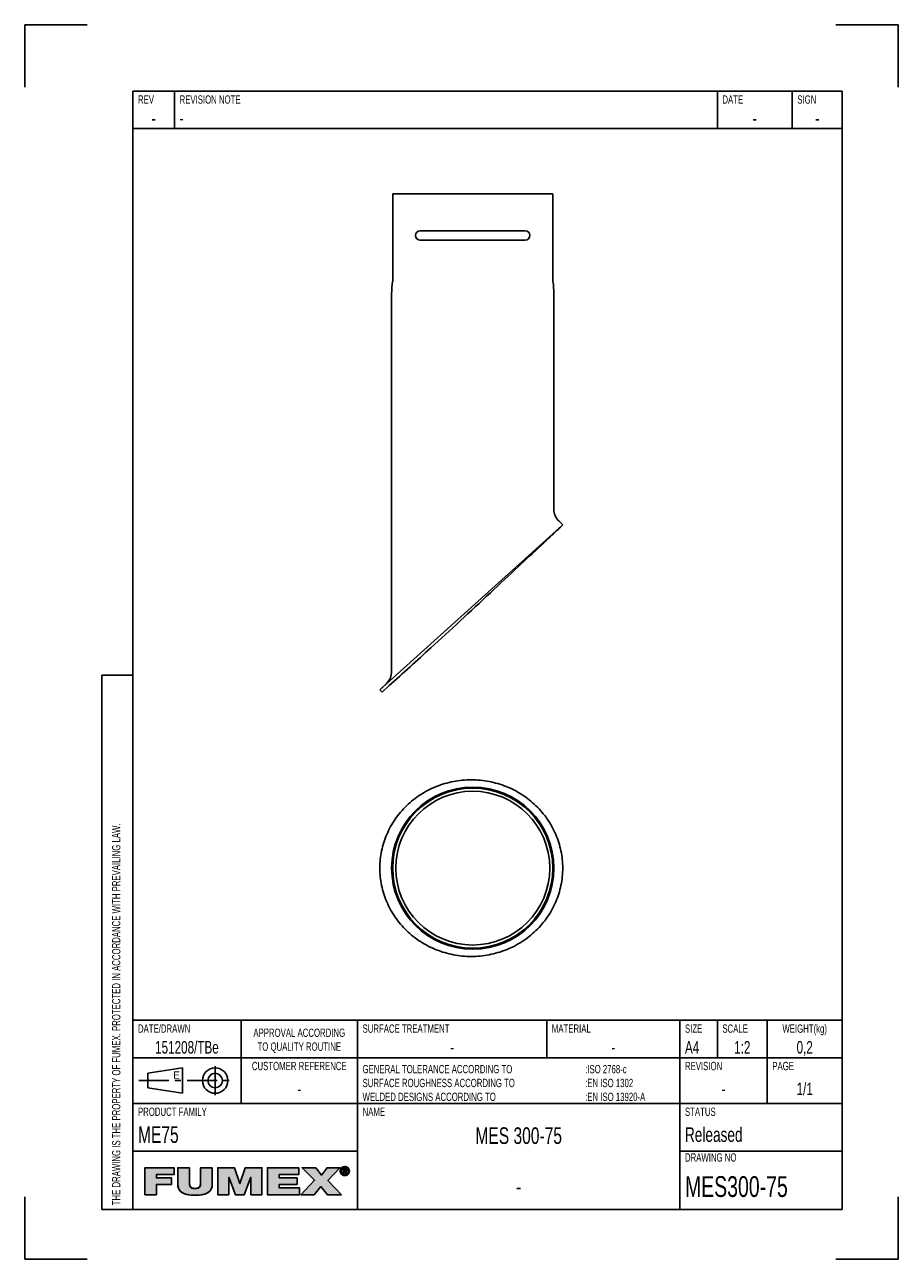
# Model space of a CAD drawing. Extents: x 0 to 210, y 0 to 297.
import ezdxf

# ---------------------------------------------------------------- set-up
doc = ezdxf.new("R2010")
doc.units = 0
doc.header["$LTSCALE"] = 19.36
doc.linetypes.add('CENTER', pattern=[0.6, 0.375, -0.075, 0.075, -0.075])
doc.layers.get('0').update_dxf_attribs({"linetype": 'CONTINUOUS'})
doc.layers.add('MES300-75_DXF_CONTINUOUS_L', color=7, linetype='CONTINUOUS')
doc.layers.add('MES300-75_DXF_FORMAT', color=7, linetype='CONTINUOUS')
doc.styles.add('TEXTSTYLE_2', font='txt', dxfattribs={"width": 0.7})
doc.styles.add('TEXTSTYLE_3', font='txt')

# ---------------------------------------------------------------- blocks, each defined once
blk = doc.blocks.new('SYMBOL_11_BL0', base_point=(53.46, 18.84))
at = {"layer": 'MES300-75_DXF_FORMAT', "linetype": 'CONTINUOUS'}
for points in [[(31.68, 15.55), (28.88, 15.55), (28.88, 22.04), (35.91, 22.04), (35.91, 20.38), (31.68, 20.38), (31.68, 19.57), (35.31, 19.57), (35.31, 18.02), (31.68, 18.02)], [(45.09, 22.04), (45.09, 18.06), (45.05, 17.56), (44.94, 17.13), (44.76, 16.75), (44.51, 16.42), (44.19, 16.14), (43.78, 15.89), (43.27, 15.69), (42.64, 15.53), (41.87, 15.43), (40.95, 15.4), (40.03, 15.43), (39.26, 15.53), (38.63, 15.69), (38.12, 15.89), (37.71, 16.14), (37.38, 16.43), (37.13, 16.76), (36.95, 17.13), (36.84, 17.56), (36.8, 18.06), (36.8, 22.04), (39.6, 22.04), (39.6, 18.51), (39.62, 18.08), (39.67, 17.75), (39.78, 17.5), (39.95, 17.3), (40.19, 17.15), (40.52, 17.05), (40.97, 17.02), (41.4, 17.05), (41.72, 17.15), (41.96, 17.3), (42.12, 17.5), (42.22, 17.76), (42.28, 18.09), (42.29, 18.51), (42.29, 22.04)], [(49.07, 15.55), (46.42, 15.55), (46.42, 22.04), (50.41, 22.04), (51.7, 18.22), (51.73, 18.22), (53.03, 22.04), (57.01, 22.04), (57.01, 15.55), (54.37, 15.55), (54.37, 19.72), (54.34, 19.72), (52.76, 15.55), (50.67, 15.55), (49.09, 19.72), (49.07, 19.72)], [(66.03, 15.55), (58.36, 15.55), (58.36, 22.04), (65.89, 22.04), (65.89, 20.38), (61.17, 20.38), (61.17, 19.57), (65.46, 19.57), (65.46, 18.02), (61.17, 18.02), (61.17, 17.22), (66.03, 17.22)], [(69.59, 15.55), (66.38, 15.55), (69.67, 19.01), (66.68, 22.04), (69.96, 22.04), (71.34, 20.28), (72.69, 22.04), (75.79, 22.04), (72.88, 18.99), (76.12, 15.55), (72.75, 15.55), (71.2, 17.49)], [(76.31, 21.83), (76.23, 21.72), (76.16, 21.61), (76.12, 21.49), (76.09, 21.35), (76.08, 21.21), (75.87, 21.05), (75.86, 21.21), (75.87, 21.38), (75.91, 21.53), (75.97, 21.68), (76.05, 21.82), (76.36, 21.87)], [(76.09, 21.07), (76.12, 20.94), (76.16, 20.81), (76.23, 20.7), (76.31, 20.6), (76.15, 20.48), (76.05, 20.61), (75.97, 20.74), (75.91, 20.89), (75.87, 21.05), (76.08, 21.21)], [(76.46, 21.96), (76.36, 21.87), (76.05, 21.82), (76.15, 21.94), (76.57, 22.02)], [(76.69, 22.07), (76.57, 22.02), (76.15, 21.94), (76.27, 22.05), (76.82, 22.1)], [(76.95, 22.11), (76.82, 22.1), (76.27, 22.05), (76.33, 22.1), (77.43, 22.18), (77.57, 22.1), (77.64, 22.05), (77.76, 21.94), (77.85, 21.82), (77.93, 21.68), (77.99, 21.53), (78.03, 21.38), (78.04, 21.21), (78.03, 21.05), (77.99, 20.89), (77.93, 20.74), (77.86, 20.61), (77.76, 20.48), (77.64, 20.37), (77.57, 20.32), (77.43, 20.24), (77.28, 20.18), (77.12, 20.15), (76.79, 20.15), (76.63, 20.18), (76.48, 20.24), (76.4, 20.28), (76.95, 20.32), (77.09, 20.33), (77.22, 20.35), (77.34, 20.4), (77.45, 20.47), (77.55, 20.55), (77.59, 20.6), (77.67, 20.7), (77.74, 20.81), (77.78, 20.94), (77.81, 21.07), (77.82, 21.21), (77.81, 21.35), (77.78, 21.49), (77.74, 21.61), (77.67, 21.72), (77.59, 21.83), (77.55, 21.87), (77.45, 21.95), (77.34, 22.02), (77.21, 22.07), (77.09, 22.1)], [(76.95, 22.29), (77.12, 22.27), (77.28, 22.24), (77.43, 22.18), (76.33, 22.1), (76.48, 22.18), (76.63, 22.24), (76.79, 22.27)], [(76.73, 21.67), (76.54, 20.59), (76.54, 21.83), (77.01, 21.83), (77.01, 21.83), (77.12, 21.83), (77.2, 21.81), (77.27, 21.79), (77.33, 21.76), (77.37, 21.72), (77.39, 21.7), (77.4, 21.67), (77.43, 21.62), (77.44, 21.56), (77.45, 21.48), (77.44, 21.4), (77.43, 21.34), (77.4, 21.29), (77.08, 21.3), (77.12, 21.3), (77.15, 21.31), (77.18, 21.33), (77.2, 21.34), (77.22, 21.36), (77.23, 21.39), (77.24, 21.42), (77.25, 21.45), (77.25, 21.49), (77.25, 21.52), (77.24, 21.55), (77.23, 21.58), (77.22, 21.6), (77.2, 21.62), (77.17, 21.63), (77.14, 21.65), (77.11, 21.66), (77.07, 21.67), (77.02, 21.67), (76.98, 21.67), (76.85, 21.67)], [(76.95, 21.29), (76.97, 21.29), (77.03, 21.29), (77.08, 21.3), (77.4, 21.29), (76.73, 21.13), (76.73, 20.59), (76.54, 20.59), (76.73, 21.67), (76.73, 21.48), (76.73, 21.29), (76.84, 21.29)], [(77.13, 21.14), (77.48, 20.59), (77.27, 20.59), (76.94, 21.13), (76.73, 21.13), (77.4, 21.29), (77.36, 21.24), (77.32, 21.2), (77.26, 21.17), (77.2, 21.15)], [(76.35, 20.55), (76.46, 20.47), (76.26, 20.37), (76.15, 20.48), (76.31, 20.6)], [(76.57, 20.4), (76.69, 20.35), (76.4, 20.28), (76.26, 20.37), (76.46, 20.47)]]:
    blk.add_hatch(color=7, dxfattribs=at).paths.add_polyline_path(points)
at = {"layer": 'MES300-75_DXF_FORMAT', "color": 7, "linetype": 'CONTINUOUS'}
for p, q in [((35.91, 22.04), (28.88, 22.04)), ((28.88, 22.04), (28.88, 15.55)), ((35.91, 22.04), (28.88, 22.04)), ((28.88, 22.04), (28.88, 15.55)), ((35.91, 20.38), (35.91, 22.04)), ((35.91, 20.38), (35.91, 22.04)), ((50.41, 22.04), (46.42, 22.04)), ((46.42, 22.04), (46.42, 15.55)), ((50.41, 22.04), (46.42, 22.04)), ((46.42, 22.04), (46.42, 15.55)), ((51.7, 18.22), (50.41, 22.04)), ((51.7, 18.22), (50.41, 22.04)), ((53.03, 22.04), (51.73, 18.22)), ((53.03, 22.04), (51.73, 18.22)), ((57.01, 22.04), (53.03, 22.04)), ((57.01, 22.04), (53.03, 22.04)), ((57.01, 15.55), (57.01, 22.04)), ((57.01, 15.55), (57.01, 22.04)), ((65.89, 22.04), (58.36, 22.04)), ((58.36, 22.04), (58.36, 15.55)), ((65.89, 22.04), (58.36, 22.04)), ((58.36, 22.04), (58.36, 15.55)), ((65.89, 20.38), (65.89, 22.04)), ((65.89, 20.38), (65.89, 22.04)), ((69.96, 22.04), (66.68, 22.04)), ((66.68, 22.04), (69.67, 19.01)), ((69.96, 22.04), (66.68, 22.04)), ((66.68, 22.04), (69.67, 19.01)), ((71.34, 20.28), (69.96, 22.04)), ((71.34, 20.28), (69.96, 22.04)), ((72.69, 22.04), (71.34, 20.28)), ((72.69, 22.04), (71.34, 20.28)), ((75.79, 22.04), (72.69, 22.04)), ((75.79, 22.04), (72.69, 22.04)), ((72.88, 18.99), (75.79, 22.04)), ((72.88, 18.99), (75.79, 22.04)), ((31.68, 19.57), (31.68, 20.38)), ((31.68, 20.38), (35.91, 20.38)), ((31.68, 19.57), (31.68, 20.38)), ((31.68, 20.38), (35.91, 20.38)), ((35.31, 19.57), (31.68, 19.57)), ((35.31, 19.57), (31.68, 19.57)), ((31.68, 15.55), (31.68, 18.02)), ((31.68, 18.02), (35.31, 18.02)), ((31.68, 15.55), (31.68, 18.02)), ((31.68, 18.02), (35.31, 18.02)), ((35.31, 18.02), (35.31, 19.57)), ((35.31, 18.02), (35.31, 19.57)), ((49.07, 15.55), (49.07, 19.72)), ((49.07, 19.72), (49.09, 19.72)), ((49.07, 15.55), (49.07, 19.72)), ((49.07, 19.72), (49.09, 19.72)), ((49.09, 19.72), (50.67, 15.55)), ((49.09, 19.72), (50.67, 15.55)), ((51.73, 18.22), (51.7, 18.22)), ((51.73, 18.22), (51.7, 18.22)), ((52.76, 15.55), (54.34, 19.72)), ((52.76, 15.55), (54.34, 19.72)), ((54.34, 19.72), (54.37, 19.72)), ((54.34, 19.72), (54.37, 19.72)), ((54.37, 19.72), (54.37, 15.55)), ((54.37, 19.72), (54.37, 15.55)), ((61.17, 19.57), (61.17, 20.38)), ((61.17, 20.38), (65.89, 20.38)), ((61.17, 19.57), (61.17, 20.38)), ((61.17, 20.38), (65.89, 20.38)), ((65.46, 19.57), (61.17, 19.57)), ((65.46, 19.57), (61.17, 19.57)), ((61.17, 17.22), (61.17, 18.02)), ((61.17, 18.02), (65.46, 18.02)), ((61.17, 17.22), (61.17, 18.02)), ((61.17, 18.02), (65.46, 18.02)), ((65.46, 18.02), (65.46, 19.57)), ((65.46, 18.02), (65.46, 19.57)), ((69.67, 19.01), (66.38, 15.55)), ((69.67, 19.01), (66.38, 15.55)), ((76.12, 15.55), (72.88, 18.99)), ((76.12, 15.55), (72.88, 18.99)), ((28.88, 15.55), (31.68, 15.55)), ((28.88, 15.55), (31.68, 15.55)), ((46.42, 15.55), (49.07, 15.55)), ((46.42, 15.55), (49.07, 15.55)), ((50.67, 15.55), (52.76, 15.55)), ((50.67, 15.55), (52.76, 15.55)), ((54.37, 15.55), (57.01, 15.55)), ((54.37, 15.55), (57.01, 15.55)), ((58.36, 15.55), (66.03, 15.55)), ((58.36, 15.55), (66.03, 15.55)), ((66.03, 17.22), (61.17, 17.22)), ((66.03, 17.22), (61.17, 17.22)), ((66.03, 15.55), (66.03, 17.22)), ((66.03, 15.55), (66.03, 17.22)), ((66.38, 15.55), (69.59, 15.55)), ((66.38, 15.55), (69.59, 15.55)), ((69.59, 15.55), (71.2, 17.49)), ((69.59, 15.55), (71.2, 17.49)), ((71.2, 17.49), (72.75, 15.55)), ((71.2, 17.49), (72.75, 15.55)), ((72.75, 15.55), (76.12, 15.55)), ((72.75, 15.55), (76.12, 15.55))]:
    blk.add_line(p, q, dxfattribs=at)
for points in [[(31.68, 15.55), (28.88, 15.55), (28.88, 22.04), (35.91, 22.04), (35.91, 20.38), (31.68, 20.38), (31.68, 19.57), (35.31, 19.57), (35.31, 18.02), (31.68, 18.02), (31.68, 15.55)], [(45.09, 22.04), (45.09, 18.06), (45.05, 17.56), (44.94, 17.13), (44.76, 16.75), (44.51, 16.42), (44.19, 16.14), (43.78, 15.89), (43.27, 15.69), (42.64, 15.53), (41.87, 15.43), (40.95, 15.4), (40.03, 15.43), (39.26, 15.53), (38.63, 15.69), (38.12, 15.89), (37.71, 16.14), (37.38, 16.43), (37.13, 16.76), (36.95, 17.13), (36.84, 17.56), (36.8, 18.06), (36.8, 22.04), (39.6, 22.04), (39.6, 18.51), (39.62, 18.08), (39.67, 17.75), (39.78, 17.5), (39.95, 17.3), (40.19, 17.15), (40.52, 17.05), (40.97, 17.02), (41.4, 17.05), (41.72, 17.15), (41.96, 17.3), (42.12, 17.5), (42.22, 17.76), (42.28, 18.09), (42.29, 18.51), (42.29, 22.04), (45.09, 22.04)], [(49.07, 15.55), (46.42, 15.55), (46.42, 22.04), (50.41, 22.04), (51.7, 18.22), (51.73, 18.22), (53.03, 22.04), (57.01, 22.04), (57.01, 15.55), (54.37, 15.55), (54.37, 19.72), (54.34, 19.72), (52.76, 15.55), (50.67, 15.55), (49.09, 19.72), (49.07, 19.72), (49.07, 15.55)], [(66.03, 15.55), (58.36, 15.55), (58.36, 22.04), (65.89, 22.04), (65.89, 20.38), (61.17, 20.38), (61.17, 19.57), (65.46, 19.57), (65.46, 18.02), (61.17, 18.02), (61.17, 17.22), (66.03, 17.22), (66.03, 15.55)], [(69.59, 15.55), (66.38, 15.55), (69.67, 19.01), (66.68, 22.04), (69.96, 22.04), (71.34, 20.28), (72.69, 22.04), (75.79, 22.04), (72.88, 18.99), (76.12, 15.55), (72.75, 15.55), (71.2, 17.49), (69.59, 15.55)], [(76.31, 21.83), (76.23, 21.72), (76.16, 21.61), (76.12, 21.49), (76.09, 21.35), (76.08, 21.21), (75.87, 21.05), (75.86, 21.21), (75.87, 21.38), (75.91, 21.53), (75.97, 21.68), (76.05, 21.82), (76.36, 21.87), (76.31, 21.83)], [(76.09, 21.07), (76.12, 20.94), (76.16, 20.81), (76.23, 20.7), (76.31, 20.6), (76.15, 20.48), (76.05, 20.61), (75.97, 20.74), (75.91, 20.89), (75.87, 21.05), (76.08, 21.21), (76.09, 21.07)], [(76.46, 21.96), (76.36, 21.87), (76.05, 21.82), (76.15, 21.94), (76.57, 22.02), (76.46, 21.96)], [(76.69, 22.07), (76.57, 22.02), (76.15, 21.94), (76.27, 22.05), (76.82, 22.1), (76.69, 22.07)], [(76.95, 22.11), (76.82, 22.1), (76.27, 22.05), (76.33, 22.1), (77.43, 22.18), (77.57, 22.1), (77.64, 22.05), (77.76, 21.94), (77.85, 21.82), (77.93, 21.68), (77.99, 21.53), (78.03, 21.38), (78.04, 21.21), (78.03, 21.05), (77.99, 20.89), (77.93, 20.74), (77.86, 20.61), (77.76, 20.48), (77.64, 20.37), (77.57, 20.32), (77.43, 20.24), (77.28, 20.18), (77.12, 20.15), (76.79, 20.15), (76.63, 20.18), (76.48, 20.24), (76.4, 20.28), (76.95, 20.32), (77.09, 20.33), (77.22, 20.35), (77.34, 20.4), (77.45, 20.47), (77.55, 20.55), (77.59, 20.6), (77.67, 20.7), (77.74, 20.81), (77.78, 20.94), (77.81, 21.07), (77.82, 21.21), (77.81, 21.35), (77.78, 21.49), (77.74, 21.61), (77.67, 21.72), (77.59, 21.83), (77.55, 21.87), (77.45, 21.95), (77.34, 22.02), (77.21, 22.07), (77.09, 22.1), (76.95, 22.11)], [(76.95, 22.29), (77.12, 22.27), (77.28, 22.24), (77.43, 22.18), (76.33, 22.1), (76.48, 22.18), (76.63, 22.24), (76.79, 22.27), (76.95, 22.29)], [(76.73, 21.67), (76.54, 20.59), (76.54, 21.83), (77.01, 21.83), (77.01, 21.83), (77.12, 21.83), (77.2, 21.81), (77.27, 21.79), (77.33, 21.76), (77.37, 21.72), (77.39, 21.7), (77.4, 21.67), (77.43, 21.62), (77.44, 21.56), (77.45, 21.48), (77.44, 21.4), (77.43, 21.34), (77.4, 21.29), (77.08, 21.3), (77.12, 21.3), (77.15, 21.31), (77.18, 21.33), (77.2, 21.34), (77.22, 21.36), (77.23, 21.39), (77.24, 21.42), (77.25, 21.45), (77.25, 21.49), (77.25, 21.52), (77.24, 21.55), (77.23, 21.58), (77.22, 21.6), (77.2, 21.62), (77.17, 21.63), (77.14, 21.65), (77.11, 21.66), (77.07, 21.67), (77.02, 21.67), (76.98, 21.67), (76.85, 21.67), (76.73, 21.67)], [(76.95, 21.29), (76.97, 21.29), (77.03, 21.29), (77.08, 21.3), (77.4, 21.29), (76.73, 21.13), (76.73, 20.59), (76.54, 20.59), (76.73, 21.67), (76.73, 21.48), (76.73, 21.29), (76.84, 21.29), (76.95, 21.29)], [(77.13, 21.14), (77.48, 20.59), (77.27, 20.59), (76.94, 21.13), (76.73, 21.13), (77.4, 21.29), (77.36, 21.24), (77.32, 21.2), (77.26, 21.17), (77.2, 21.15), (77.13, 21.14)], [(76.35, 20.55), (76.46, 20.47), (76.26, 20.37), (76.15, 20.48), (76.31, 20.6), (76.35, 20.55)], [(76.57, 20.4), (76.69, 20.35), (76.4, 20.28), (76.26, 20.37), (76.46, 20.47), (76.57, 20.4)]]:
    blk.add_lwpolyline(points, dxfattribs=at)
for points, knots in [([(45.09, 22.04), (45.09, 22.04), (42.29, 22.04), (42.29, 22.04), (42.29, 22.04), (42.29, 18.51), (42.29, 18.51), (42.29, 17.84), (42.29, 17.02), (40.97, 17.02), (39.6, 17.02), (39.6, 17.84), (39.6, 18.51), (39.6, 18.51), (39.6, 22.04), (39.6, 22.04), (39.6, 22.04), (36.8, 22.04), (36.8, 22.04), (36.8, 22.04), (36.8, 18.06), (36.8, 18.06), (36.8, 16.26), (38.18, 15.4), (40.95, 15.4), (43.73, 15.4), (45.09, 16.26), (45.09, 18.06), (45.09, 18.06), (45.09, 22.04), (45.09, 22.04)], [0, 0, 0, 0, 1, 1, 1, 2, 2, 2, 3, 3, 3, 4, 4, 4, 5, 5, 5, 6, 6, 6, 7, 7, 7, 8, 8, 8, 9, 9, 9, 10, 10, 10, 10]), ([(45.09, 22.04), (45.09, 22.04), (42.29, 22.04), (42.29, 22.04), (42.29, 22.04), (42.29, 18.51), (42.29, 18.51), (42.29, 17.84), (42.29, 17.02), (40.97, 17.02), (39.6, 17.02), (39.6, 17.84), (39.6, 18.51), (39.6, 18.51), (39.6, 22.04), (39.6, 22.04), (39.6, 22.04), (36.8, 22.04), (36.8, 22.04), (36.8, 22.04), (36.8, 18.06), (36.8, 18.06), (36.8, 16.26), (38.18, 15.4), (40.95, 15.4), (43.73, 15.4), (45.09, 16.26), (45.09, 18.06), (45.09, 18.06), (45.09, 22.04), (45.09, 22.04)], [0, 0, 0, 0, 1, 1, 1, 2, 2, 2, 3, 3, 3, 4, 4, 4, 5, 5, 5, 6, 6, 6, 7, 7, 7, 8, 8, 8, 9, 9, 9, 10, 10, 10, 10]), ([(76.95, 20.14), (77.54, 20.14), (78.04, 20.59), (78.04, 21.21), (78.04, 21.83), (77.54, 22.29), (76.95, 22.29), (76.36, 22.29), (75.86, 21.83), (75.86, 21.21), (75.86, 20.59), (76.36, 20.14), (76.95, 20.14)], [0, 0, 0, 0, 1, 1, 1, 2, 2, 2, 3, 3, 3, 4, 4, 4, 4]), ([(76.95, 20.14), (77.54, 20.14), (78.04, 20.59), (78.04, 21.21), (78.04, 21.83), (77.54, 22.29), (76.95, 22.29), (76.36, 22.29), (75.86, 21.83), (75.86, 21.21), (75.86, 20.59), (76.36, 20.14), (76.95, 20.14)], [0, 0, 0, 0, 1, 1, 1, 2, 2, 2, 3, 3, 3, 4, 4, 4, 4]), ([(76.08, 21.21), (76.08, 21.72), (76.46, 22.11), (76.95, 22.11), (77.44, 22.11), (77.82, 21.72), (77.82, 21.21), (77.82, 20.7), (77.44, 20.32), (76.95, 20.32), (76.46, 20.32), (76.08, 20.7), (76.08, 21.21)], [0, 0, 0, 0, 1, 1, 1, 2, 2, 2, 3, 3, 3, 4, 4, 4, 4]), ([(76.08, 21.21), (76.08, 21.72), (76.46, 22.11), (76.95, 22.11), (77.44, 22.11), (77.82, 21.72), (77.82, 21.21), (77.82, 20.7), (77.44, 20.32), (76.95, 20.32), (76.46, 20.32), (76.08, 20.7), (76.08, 21.21)], [0, 0, 0, 0, 1, 1, 1, 2, 2, 2, 3, 3, 3, 4, 4, 4, 4]), ([(76.73, 21.13), (76.73, 21.13), (76.94, 21.13), (76.94, 21.13), (76.94, 21.13), (77.27, 20.59), (77.27, 20.59), (77.27, 20.59), (77.48, 20.59), (77.48, 20.59), (77.48, 20.59), (77.13, 21.14), (77.13, 21.14), (77.31, 21.16), (77.45, 21.26), (77.45, 21.48), (77.45, 21.72), (77.3, 21.83), (77.01, 21.83), (77.01, 21.83), (76.54, 21.83), (76.54, 21.83), (76.54, 21.83), (76.54, 20.59), (76.54, 20.59), (76.54, 20.59), (76.73, 20.59), (76.73, 20.59), (76.73, 20.59), (76.73, 21.13), (76.73, 21.13)], [0, 0, 0, 0, 1, 1, 1, 2, 2, 2, 3, 3, 3, 4, 4, 4, 5, 5, 5, 6, 6, 6, 7, 7, 7, 8, 8, 8, 9, 9, 9, 10, 10, 10, 10]), ([(76.73, 21.13), (76.73, 21.13), (76.94, 21.13), (76.94, 21.13), (76.94, 21.13), (77.27, 20.59), (77.27, 20.59), (77.27, 20.59), (77.48, 20.59), (77.48, 20.59), (77.48, 20.59), (77.13, 21.14), (77.13, 21.14), (77.31, 21.16), (77.45, 21.26), (77.45, 21.48), (77.45, 21.72), (77.3, 21.83), (77.01, 21.83), (77.01, 21.83), (76.54, 21.83), (76.54, 21.83), (76.54, 21.83), (76.54, 20.59), (76.54, 20.59), (76.54, 20.59), (76.73, 20.59), (76.73, 20.59), (76.73, 20.59), (76.73, 21.13), (76.73, 21.13)], [0, 0, 0, 0, 1, 1, 1, 2, 2, 2, 3, 3, 3, 4, 4, 4, 5, 5, 5, 6, 6, 6, 7, 7, 7, 8, 8, 8, 9, 9, 9, 10, 10, 10, 10]), ([(76.73, 21.29), (76.73, 21.29), (76.73, 21.67), (76.73, 21.67), (76.73, 21.67), (76.98, 21.67), (76.98, 21.67), (77.11, 21.67), (77.25, 21.64), (77.25, 21.49), (77.25, 21.3), (77.11, 21.29), (76.95, 21.29), (76.95, 21.29), (76.73, 21.29), (76.73, 21.29)], [0, 0, 0, 0, 1, 1, 1, 2, 2, 2, 3, 3, 3, 4, 4, 4, 5, 5, 5, 5]), ([(76.73, 21.29), (76.73, 21.29), (76.73, 21.67), (76.73, 21.67), (76.73, 21.67), (76.98, 21.67), (76.98, 21.67), (77.11, 21.67), (77.25, 21.64), (77.25, 21.49), (77.25, 21.3), (77.11, 21.29), (76.95, 21.29), (76.95, 21.29), (76.73, 21.29), (76.73, 21.29)], [0, 0, 0, 0, 1, 1, 1, 2, 2, 2, 3, 3, 3, 4, 4, 4, 5, 5, 5, 5])]:
    blk.add_open_spline(points, degree=3, knots=knots, dxfattribs=at)
for points in [[(76.95, 20.32), (76.4, 20.28), (76.82, 20.33), (76.69, 20.35)], [(76.95, 20.14), (76.79, 20.15), (77.12, 20.15)]]:
    blk.add_solid(points, dxfattribs=at)
blk = doc.blocks.new('SYMBOL_0_BL1', base_point=(39, 43))
at = {"layer": 'MES300-75_DXF_CONTINUOUS_L', "color": 7, "linetype": 'CONTINUOUS'}
for p, q in [((29.59375, 44.75), (37.90625, 46.0625)), ((29.59375, 41.25), (29.59375, 44.75)), ((37.90625, 46.0625), (37.90625, 39.9375)), ((37.90625, 39.9375), (29.59375, 41.25))]:
    blk.add_line(p, q, dxfattribs=at)
at = {"layer": 'MES300-75_DXF_CONTINUOUS_L', "color": 7, "linetype": 'CENTER'}
for p, q in [((45.78125, 46.5), (45.78125, 39.5)), ((27.40625, 43), (50.59375, 43))]:
    blk.add_line(p, q, dxfattribs=at)
at = {"layer": 'MES300-75_DXF_CONTINUOUS_L', "color": 7, "linetype": 'CONTINUOUS'}
for radius in [3.0625, 1.75]:
    blk.add_circle((45.78125, 43), radius, dxfattribs=at)

msp = doc.modelspace()

# ---------------------------------------------------------------- linework, layer by layer
at = {"layer": 'MES300-75_DXF_CONTINUOUS_L', "color": 7, "linetype": 'CONTINUOUS'}
for p, q in [((88.46, 235.38), (88.46, 256.3)), ((88.46, 256.3), (126.96, 256.3)), ((126.96, 235.38), (126.96, 256.3)), ((120.33, 247.42), (95.08, 247.42)), ((120.33, 245.17), (95.08, 245.17)), ((88.21, 141.45), (88.21, 232.27)), ((127.21, 180.45), (127.21, 232.27)), ((85.38, 136.97), (129.33, 176.68)), ((128.38, 177.62), (129.33, 176.68)), ((129.33, 176.68), (128.8, 176.14)), ((87.03, 138.62), (85.38, 136.97)), ((85.38, 136.97), (85.91, 136.44)), ((85.91, 136.44), (87.64, 138.01))]:
    msp.add_line(p, q, dxfattribs=at)
for radius in [19.5, 19.25, 18.5]:
    msp.add_circle((107.71, 94.1), radius, dxfattribs=at)
for centre, radius, start, end in [((95.08, 246.3), 1.12, 90, 270), ((120.33, 246.3), 1.12, 270, 90), ((106.71, 232.27), 18.5, 170.8155, 180), ((87.46, 235.38), 1, 350.8155, 360), ((127.96, 235.38), 1, 180, 189.1845), ((108.71, 232.27), 18.5, 360, 9.1845), ((131.21, 180.45), 4, 180, 225), ((84.21, 141.45), 4, 315, 360)]:
    msp.add_arc(centre, radius, start, end, dxfattribs=at)
for points, knots in [([(87.64, 138.01), (90.97, 141.02), (96.66, 146.19), (104.76, 153.64), (111.77, 160.18), (118.26, 166.24), (123.47, 171.13), (126.84, 174.3), (128.4, 175.77), (128.8, 176.14)], [0, 0, 0, 0, 0.240377, 0.4107, 0.588428, 0.752965, 0.885393, 0.970709, 1, 1, 1, 1]), ([(85.38, 94.1), (85.38, 95.49), (85.66, 98.28), (86.92, 102.29), (88.97, 105.99), (91.72, 109.23), (95.08, 111.89), (98.9, 113.86), (103.04, 115.07), (107.35, 115.49), (111.66, 115.07), (115.81, 113.86), (119.63, 111.89), (122.98, 109.23), (125.73, 105.99), (127.78, 102.29), (129.04, 98.28), (129.33, 95.49), (129.33, 94.1)], [0, 0, 0, 0, 0.06147, 0.123098, 0.18502, 0.247315, 0.310023, 0.373107, 0.436477, 0.5, 0.563523, 0.626893, 0.689977, 0.752685, 0.81498, 0.876902, 0.93853, 1, 1, 1, 1]), ([(85.38, 94.1), (85.38, 92.71), (85.66, 89.92), (86.92, 85.91), (88.97, 82.21), (91.72, 78.97), (95.08, 76.31), (98.9, 74.34), (103.04, 73.13), (107.35, 72.71), (111.66, 73.13), (115.81, 74.34), (119.63, 76.31), (122.98, 78.97), (125.73, 82.21), (127.78, 85.91), (129.04, 89.92), (129.33, 92.71), (129.33, 94.1)], [0, 0, 0, 0, 0.06147, 0.123098, 0.18502, 0.247315, 0.310023, 0.373107, 0.436477, 0.5, 0.563523, 0.626893, 0.689977, 0.752685, 0.81498, 0.876902, 0.93853, 1, 1, 1, 1])]:
    msp.add_open_spline(points, degree=3, knots=knots, dxfattribs=at)
at = {"layer": 'MES300-75_DXF_FORMAT', "color": 7, "linetype": 'CONTINUOUS'}
for p, q in [((0, 281.98), (0, 297)), ((0, 297), (15, 297)), ((195, 297), (210, 297)), ((210, 282), (210, 297)), ((196.5, 281), (26, 281)), ((26, 281), (26, 272)), ((26, 12), (26, 281)), ((26, 281), (196.5, 281)), ((36, 281), (36, 272)), ((166.5, 281), (166.5, 272)), ((184.5, 281), (184.5, 272)), ((196.5, 281), (196.5, 272)), ((196.5, 281), (196.5, 12)), ((196.5, 272), (26, 272)), ((18.5, 12), (18.5, 140.5)), ((18.5, 140.5), (26, 140.5)), ((196.5, 57.5), (26, 57.5)), ((26, 12), (26, 57.5)), ((52, 37.5), (52, 57.5)), ((80, 12), (80, 57.5)), ((125.5, 48.5), (125.5, 57.5)), ((157.5, 12), (157.5, 57.5)), ((166.5, 48.5), (166.5, 57.5)), ((178.5, 37.5), (178.5, 57.5)), ((196.5, 12), (196.5, 57.5)), ((196.5, 48.5), (26, 48.5)), ((196.5, 37.5), (26, 37.5)), ((80, 26), (26, 26)), ((196.5, 26), (157.5, 26)), ((0, 0), (0, 15)), ((210, 0), (210, 14.99)), ((18.5, 12), (196.5, 12)), ((196.5, 12), (26, 12)), ((0, 0), (15, 0)), ((195, 0), (210, 0))]:
    msp.add_line(p, q, dxfattribs=at)

# ---------------------------------------------------------------- block references
at = {"layer": 'MES300-75_DXF_CONTINUOUS_L', "color": 7, "linetype": 'CONTINUOUS'}
msp.add_blockref('SYMBOL_0_BL1', (39, 43), dxfattribs=at)
at = {"layer": 'MES300-75_DXF_FORMAT', "color": 2, "linetype": 'CONTINUOUS'}
msp.add_blockref('SYMBOL_11_BL0', (53.46, 18.84), dxfattribs=at)

# ---------------------------------------------------------------- texts
at = {"color": 7, "linetype": 'CONTINUOUS'}
for s, insert, char_height, width, attachment_point, style in [('DATE/DRAWN', (27.23, 56.5), 2, 14, 1, 'TEXTSTYLE_2'), ('SURFACE TREATMENT', (81.22, 56.5), 2, 23.8, 1, 'TEXTSTYLE_2'), ('MATERIAL', (126.72, 56.5), 2, 11.2, 1, 'TEXTSTYLE_2'), ('SIZE ', (158.72, 56.5), 2, 7, 1, 'TEXTSTYLE_2'), ('SCALE', (167.72, 56.5), 2, 7, 1, 'TEXTSTYLE_2'), ('WEIGHT(kg)', (187.5, 56.5), 2, 14, 2, 'TEXTSTYLE_2'), ('APPROVAL ACCORDING\\PTO QUALITY ROUTINE', (66, 55.5), 2, 25.2, 2, 'TEXTSTYLE_2'), ('151208/TBe', (39, 52.5), 3, 21, 2, 'TEXTSTYLE_2'), ('-', (102.75, 52.5), 3, 2.1, 2, 'TEXTSTYLE_2'), ('-', (141.5, 52.5), 3, 2.1, 2, 'TEXTSTYLE_2'), ('A4 ', (158.72, 52.5), 3, 6.3, 1, 'TEXTSTYLE_2'), ('1:2', (172.5, 52.5), 3, 6.3, 2, 'TEXTSTYLE_2'), ('0,2', (187.5, 52.5), 3, 6.3, 2, 'TEXTSTYLE_2'), ('CUSTOMER REFERENCE', (66, 47.5), 2, 25.2, 2, 'TEXTSTYLE_2'), ('REVISION', (158.72, 47.5), 2, 11.2, 1, 'TEXTSTYLE_2'), ('PAGE', (179.72, 47.5), 2, 5.6, 1, 'TEXTSTYLE_2'), ('E', (35.72, 45.19), 1.75, 1.75, 1, 'TEXTSTYLE_3')]:
    msp.add_mtext(s, dxfattribs=dict(at, insert=insert, char_height=char_height, width=width, attachment_point=attachment_point, style=style))
at = {"layer": 'MES300-75_DXF_FORMAT', "color": 2, "linetype": 'CONTINUOUS', "style": 'TEXTSTYLE_2'}
for s, insert, char_height, width, attachment_point in [('REV', (27.23, 280), 2, 4.2, 1), ('REVISION NOTE', (37.23, 280), 2, 18.2, 1), ('DATE', (167.72, 280), 2, 5.6, 1), ('SIGN', (185.72, 280), 2, 5.6, 1), ('-', (31, 276.25), 3.5, 2.45, 2), ('-', (37.23, 276), 3, 2.1, 1), ('-', (175.5, 276.25), 3.5, 2.45, 2), ('-', (190.5, 276.25), 3.5, 2.45, 2)]:
    msp.add_mtext(s, dxfattribs=dict(at, insert=insert, char_height=char_height, width=width, attachment_point=attachment_point))
at = {"layer": 'MES300-75_DXF_FORMAT', "color": 2, "linetype": 'CONTINUOUS', "insert": (21, 13), "char_height": 2, "width": 114.8, "attachment_point": 1, "rotation": 90, "style": 'TEXTSTYLE_2'}
msp.add_mtext('THE DRAWING IS THE PROPERTY OF FUMEX. PROTECTED IN ACCORDANCE WITH PREVAILING LAW.', dxfattribs=at)
at = {"layer": 'MES300-75_DXF_FORMAT', "color": 7, "linetype": 'CONTINUOUS', "style": 'TEXTSTYLE_2'}
for s, insert, char_height, width, attachment_point in [('GENERAL TOLERANCE ACCORDING TO\\PSURFACE ROUGHNESS ACCORDING TO\\PWELDED DESIGNS ACCORDING TO\\P ', (81.22, 46.75), 2, 42, 1), (':ISO 2768-c\\P:EN ISO 1302\\P:EN ISO 13920-A \\P ', (134.72, 46.75), 2, 22.4, 1), ('1/1', (187.5, 42.5), 3, 6.3, 2), ('-', (66, 42.5), 3, 2.1, 2), ('- ', (168, 42.5), 3, 4.2, 2), ('PRODUCT FAMILY', (27.23, 36.5), 2, 19.6, 1), ('NAME ', (81.22, 36.5), 2, 7, 1), ('STATUS ', (158.72, 36.5), 2, 9.8, 1), ('ME75', (27.23, 32), 4, 11.2, 1), ('MES 300-75', (118.75, 31.75), 4, 28, 2), ('Released  ', (158.72, 31.75), 3.5, 24.5, 1), ('DRAWING NO', (158.72, 25.5), 2, 14, 1), ('MES300-75', (158.72, 20), 5, 31.5, 1), ('-', (118.75, 19.5), 4, 2.8, 2)]:
    msp.add_mtext(s, dxfattribs=dict(at, insert=insert, char_height=char_height, width=width, attachment_point=attachment_point))

doc.saveas('drawing.dxf')
